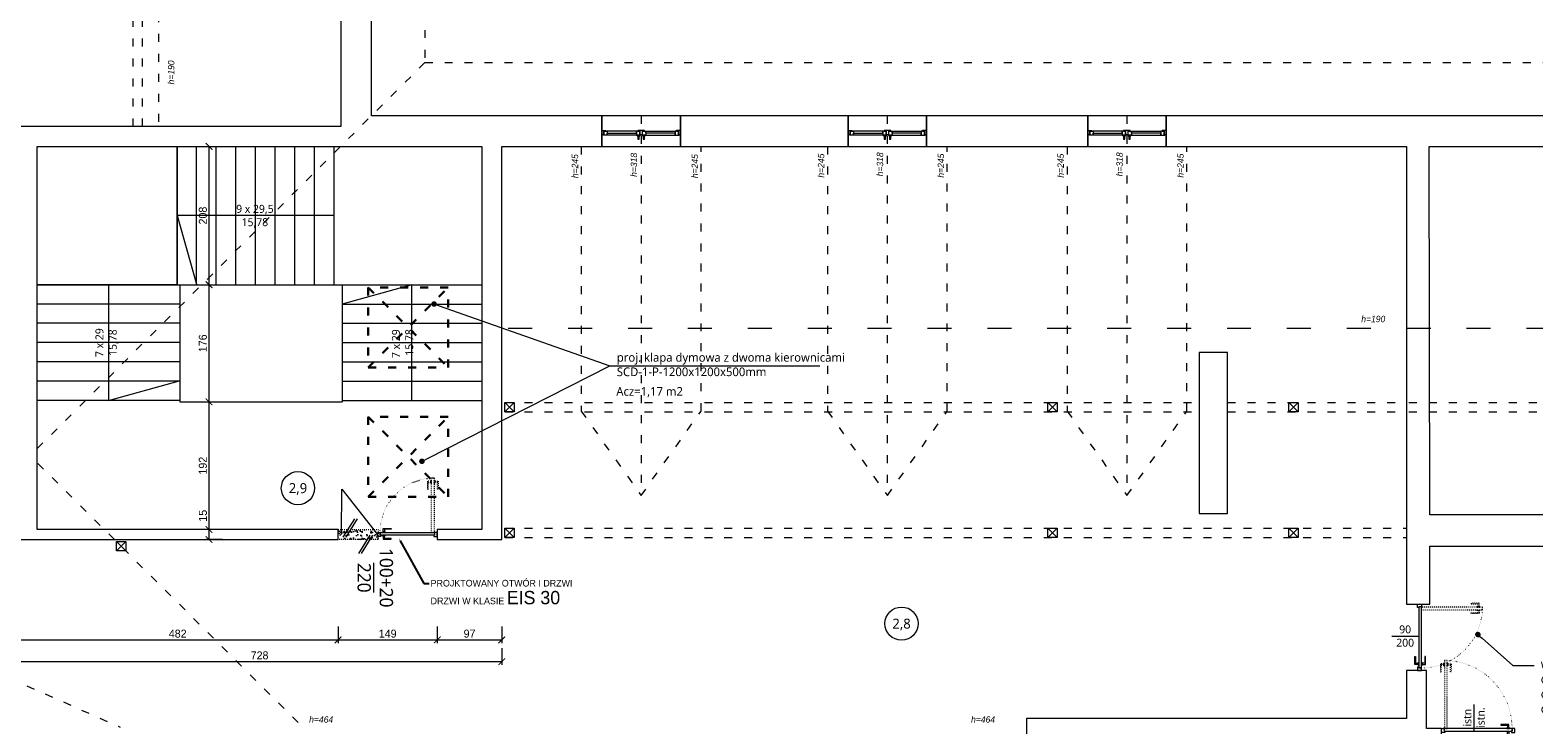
# Model space of a CAD drawing. Header units: millimetres. Extents: x 80301 to 146489, y -78581 to -28273.
# Tile 82 of 135: x 123229 to 125489, y -65210 to -64165. Entities that reach past the tile are written whole.
import ezdxf
from ezdxf import colors
from ezdxf.entities.mleader import LeaderData, LeaderLine
from ezdxf.enums import TextEntityAlignment as Align
from ezdxf.math import Vec2, Vec3

# ---------------------------------------------------------------- set-up
doc = ezdxf.new("R2010")
doc.units = ezdxf.units.MM
doc.linetypes.add('ACAD_ISO03W100', pattern=[30, 12, -18])
doc.linetypes.add('ACAD_ISO07W100', pattern=[3, 0, -3])
doc.layers.get('0').update_dxf_attribs({"lineweight": 0})
doc.layers.add('A-przekrycieram.ART', color=7, linetype='Continuous', lineweight=0, true_color=0xffffff)
doc.layers.add('opis_arch', color=7, linetype='Continuous', lineweight=15, true_color=0x4a783b)
for name, color, linetype, lineweight in [('konstrukcja istn..KF', 252, 'Continuous', 15), ('opis..KF', 250, 'Continuous', 15), ('schody', 250, 'Continuous', 5), ('stolarka_arch', 250, 'Continuous', 5), ('wymiar..KF', 12, 'Continuous', 5), ('zmiany..KF', 240, 'Continuous', 9), ('ściany ist..KF', 61, 'Continuous', 5)]:
    doc.layers.add(name, color=color, linetype=linetype, lineweight=lineweight)
doc.styles.add('ARCH', font='segoeuil.ttf')
doc.styles.add('kamil', font='GOTHIC.TTF')
doc.styles.get("Standard").update_dxf_attribs({"font": 'arial.ttf'})
doc.dimstyles.new('100..KF', dxfattribs={"dimtxt": 12, "dimasz": 10, "dimexe": 5, "dimexo": 5, "dimgap": 3, "dimtad": 1, "dimdec": 1, "dimrnd": 0.5, "dimtxsty": 'kamil', "dimblk": 'ARCHTICK', "dimcen": 0, "dimclrd": 256, "dimclre": 256, "dimclrt": 256, "dimadec": 0, "dimazin": 0, "dimtfac": 1, "dimtdec": 1, "dimtofl": 0, "dimtmove": 0, "dimatfit": 3, "dimfxl": 10, "dimfxlon": 1, "dimlwd": 0, "dimlwe": 0, "dimarcsym": 0})

# ---------------------------------------------------------------- blocks, each defined once
blk = doc.blocks.new('*U1234')
at = {"layer": 'A-przekrycieram.ART'}
h = blk.add_hatch(color=256, dxfattribs=at)
h.dxf.hatch_style = 1
h.paths.add_polyline_path([(0, 4200), (8500, 4200), (8500, 0), (0, 0)])
h.paths.add_polyline_path([(200, 4100), (8400, 4100), (8400, 100), (200, 100)], flags=16)
blk = doc.blocks.new('*U650')
at = {"layer": 'stolarka_arch', "lineweight": 0}
blk.add_lwpolyline([(0, 0), (118, 0), (118, -46), (0, -46)], close=True, dxfattribs=at)
at = {"layer": 'stolarka_arch'}
for points in [[(0, -22), (6, -22), (6, -23), (3, -23), (3, -28), (0, -28)], [(54, -22), (64, -22), (64, -23), (61, -23), (61, -28), (57, -28), (57, -23), (54, -23)], [(118, -22), (112, -22), (112, -23), (115, -23), (115, -28), (118, -28)], [(3, -23), (8, -23), (8, -29), (2, -29), (2, -28), (3, -28)], [(8, -26), (52, -26), (52, -23), (8, -23)], [(8, -26), (52, -26), (52, -29), (8, -29)], [(57, -23), (52, -23), (52, -29), (58, -29), (58, -28), (57, -28)], [(57, -30), (53, -30), (53, -29), (57, -29)], [(56, -35), (54, -35), (54, -30), (56, -30)], [(61, -23), (66, -23), (66, -29), (60, -29), (60, -28), (61, -28)], [(65, -30), (61, -30), (61, -29), (65, -29)], [(64, -35), (62, -35), (62, -30), (64, -30)], [(110, -26), (66, -26), (66, -23), (110, -23)], [(110, -26), (66, -26), (66, -29), (110, -29)], [(115, -23), (110, -23), (110, -29), (116, -29), (116, -28), (115, -28)]]:
    blk.add_lwpolyline(points, close=True, dxfattribs=at)
blk = doc.blocks.new('*U648')
at = {"layer": 'stolarka_arch', "linetype": 'ACAD_ISO03W100', "lineweight": 0, "ltscale": 0.1}
for points in [[(3.5, 97), (-1.5, 97), (-1.5, 85), (-0.5, 85), (-0.5, 95), (3.5, 95)], [(3.5, 98), (3.5, 94), (4.5, 94), (4.5, 98)], [(4.5, 102), (4.5, 0), (8.5, 0), (8.5, 102)], [(9.5, 98), (9.5, 94), (8.5, 94), (8.5, 98)], [(9.5, 97), (14.5, 97), (14.5, 85), (13.5, 85), (13.5, 95), (9.5, 95)]]:
    blk.add_lwpolyline(points, close=True, dxfattribs=at)
at = {"layer": 'stolarka_arch'}
for points in [[(5, -4), (5, -6), (0, -6), (0, 0), (4, 0), (4, -4), (5, -4)], [(106, 0), (4, 0), (4, -4), (106, -4)], [(101, 1), (101, 6), (89, 6), (89, 5), (99, 5), (99, 1)], [(102, 1), (98, 1), (98, 0), (102, 0)], [(105, -4), (105, -6), (110, -6), (110, 0), (106, 0), (106, -4), (105, -4)], [(101, -5), (101, -10), (89, -10), (89, -9), (99, -9), (99, -5)], [(102, -5), (98, -5), (98, -4), (102, -4)]]:
    blk.add_lwpolyline(points, close=True, dxfattribs=at)
blk.add_circle((4, 0.5), 0.5, dxfattribs=at)
at = {"layer": 'stolarka_arch', "linetype": 'ACAD_ISO07W100', "lineweight": 0, "ltscale": 0.5}
blk.add_arc((4, 0), 102, 0, 89.6506, dxfattribs=at)
blk = doc.blocks.new('*U637')
at = {"layer": 'stolarka_arch', "lineweight": 0}
blk.add_lwpolyline([(0, 0), (118, 0), (118, -46), (0, -46)], close=True, dxfattribs=at)
at = {"layer": 'stolarka_arch'}
for points in [[(0, -22), (6, -22), (6, -23), (3, -23), (3, -28), (0, -28)], [(54, -22), (64, -22), (64, -23), (61, -23), (61, -28), (57, -28), (57, -23), (54, -23)], [(118, -22), (112, -22), (112, -23), (115, -23), (115, -28), (118, -28)], [(3, -23), (8, -23), (8, -29), (2, -29), (2, -28), (3, -28)], [(8, -26), (52, -26), (52, -23), (8, -23)], [(8, -26), (52, -26), (52, -29), (8, -29)], [(57, -23), (52, -23), (52, -29), (58, -29), (58, -28), (57, -28)], [(57, -30), (53, -30), (53, -29), (57, -29)], [(56, -35), (54, -35), (54, -30), (56, -30)], [(61, -23), (66, -23), (66, -29), (60, -29), (60, -28), (61, -28)], [(65, -30), (61, -30), (61, -29), (65, -29)], [(64, -35), (62, -35), (62, -30), (64, -30)], [(110, -26), (66, -26), (66, -23), (110, -23)], [(110, -26), (66, -26), (66, -29), (110, -29)], [(115, -23), (110, -23), (110, -29), (116, -29), (116, -28), (115, -28)]]:
    blk.add_lwpolyline(points, close=True, dxfattribs=at)
blk = doc.blocks.new('*U632')
at = {"layer": 'stolarka_arch', "lineweight": 0}
blk.add_lwpolyline([(0, 0), (118, 0), (118, -46), (0, -46)], close=True, dxfattribs=at)
at = {"layer": 'stolarka_arch'}
for points in [[(0, -22), (6, -22), (6, -23), (3, -23), (3, -28), (0, -28)], [(54, -22), (64, -22), (64, -23), (61, -23), (61, -28), (57, -28), (57, -23), (54, -23)], [(118, -22), (112, -22), (112, -23), (115, -23), (115, -28), (118, -28)], [(3, -23), (8, -23), (8, -29), (2, -29), (2, -28), (3, -28)], [(8, -26), (52, -26), (52, -23), (8, -23)], [(8, -26), (52, -26), (52, -29), (8, -29)], [(57, -23), (52, -23), (52, -29), (58, -29), (58, -28), (57, -28)], [(57, -30), (53, -30), (53, -29), (57, -29)], [(56, -35), (54, -35), (54, -30), (56, -30)], [(61, -23), (66, -23), (66, -29), (60, -29), (60, -28), (61, -28)], [(65, -30), (61, -30), (61, -29), (65, -29)], [(64, -35), (62, -35), (62, -30), (64, -30)], [(110, -26), (66, -26), (66, -23), (110, -23)], [(110, -26), (66, -26), (66, -29), (110, -29)], [(115, -23), (110, -23), (110, -29), (116, -29), (116, -28), (115, -28)]]:
    blk.add_lwpolyline(points, close=True, dxfattribs=at)
blk = doc.blocks.new('*U612')
at = {"layer": 'stolarka_arch', "linetype": 'ACAD_ISO03W100', "lineweight": 0, "ltscale": 0.1}
for points in [[(4.5, 92), (4.5, 0), (8.5, 0), (8.5, 92)], [(3.5, 87), (-1.5, 87), (-1.5, 75), (-0.5, 75), (-0.5, 85), (3.5, 85)], [(3.5, 88), (3.5, 84), (4.5, 84), (4.5, 88)], [(9.5, 88), (9.5, 84), (8.5, 84), (8.5, 88)], [(9.5, 87), (14.5, 87), (14.5, 75), (13.5, 75), (13.5, 85), (9.5, 85)]]:
    blk.add_lwpolyline(points, close=True, dxfattribs=at)
at = {"layer": 'stolarka_arch'}
for points in [[(5, -4), (5, -6), (0, -6), (0, 0), (4, 0), (4, -4), (5, -4)], [(96, 0), (4, 0), (4, -4), (96, -4)], [(91, 1), (91, 6), (79, 6), (79, 5), (89, 5), (89, 1)], [(92, 1), (88, 1), (88, 0), (92, 0)], [(95, -4), (95, -6), (100, -6), (100, 0), (96, 0), (96, -4), (95, -4)], [(91, -5), (91, -10), (79, -10), (79, -9), (89, -9), (89, -5)], [(92, -5), (88, -5), (88, -4), (92, -4)]]:
    blk.add_lwpolyline(points, close=True, dxfattribs=at)
blk.add_circle((4, 0.5), 0.5, dxfattribs=at)
at = {"layer": 'stolarka_arch', "linetype": 'ACAD_ISO07W100', "lineweight": 0, "ltscale": 0.5}
blk.add_arc((4, 0), 92, 0, 89.6506, dxfattribs=at)
blk = doc.blocks.new('nr pom')
at = {"layer": 'opis..KF', "lineweight": 20}
blk.add_circle((0, 0), 25, dxfattribs=at)
at = {"layer": 'opis..KF', "style": 'ARCH'}
blk.add_attdef('00', text='', height=15, dxfattribs=at).set_placement((0, 0), align=Align.MIDDLE_CENTER)
blk = doc.blocks.new('*U645')
at = {"layer": 'stolarka_arch', "linetype": 'ACAD_ISO03W100', "lineweight": 0, "ltscale": 0.1}
for points in [[(3.5, 77), (-1.5, 77), (-1.5, 65), (-0.5, 65), (-0.5, 75), (3.5, 75)], [(3.5, 78), (3.5, 74), (4.5, 74), (4.5, 78)], [(4.5, 82), (4.5, 0), (8.5, 0), (8.5, 82)], [(9.5, 78), (9.5, 74), (8.5, 74), (8.5, 78)], [(9.5, 77), (14.5, 77), (14.5, 65), (13.5, 65), (13.5, 75), (9.5, 75)]]:
    blk.add_lwpolyline(points, close=True, dxfattribs=at)
at = {"layer": 'stolarka_arch'}
for points in [[(5, -4), (5, -6), (0, -6), (0, 0), (4, 0), (4, -4), (5, -4)], [(86, 0), (4, 0), (4, -4), (86, -4)], [(81, 1), (81, 6), (69, 6), (69, 5), (79, 5), (79, 1)], [(82, 1), (78, 1), (78, 0), (82, 0)], [(85, -4), (85, -6), (90, -6), (90, 0), (86, 0), (86, -4), (85, -4)], [(81, -5), (81, -10), (69, -10), (69, -9), (79, -9), (79, -5)], [(82, -5), (78, -5), (78, -4), (82, -4)]]:
    blk.add_lwpolyline(points, close=True, dxfattribs=at)
blk.add_circle((4, 0.5), 0.5, dxfattribs=at)
at = {"layer": 'stolarka_arch', "linetype": 'ACAD_ISO07W100', "lineweight": 0, "ltscale": 0.5}
blk.add_arc((4, 0), 82, 0, 89.6506, dxfattribs=at)
blk = doc.blocks.new('_Dot')
at = {"color": 0, "linetype": 'ByBlock', "lineweight": -2}
blk.add_line((-0.5, 0), (-1, 0), dxfattribs=at)
at = {"color": 0, "linetype": 'ByBlock', "const_width": 0.5}
blk.add_lwpolyline([(-0.25, 0, 1), (0.25, 0, 1)], format="xyb", close=True, dxfattribs=at)
blk = doc.blocks.new('opis drzwi')
at = {"layer": 'opis..KF'}
blk.add_line((-20, 0), (20, 0), dxfattribs=at)
at = {"layer": 'opis..KF', "style": 'ARCH', "flags": 12}
for tag, p in [('90', (0, 10)), ('200', (0, -10))]:
    blk.add_attdef(tag, text='', height=12, dxfattribs=at).set_placement(p, align=Align.MIDDLE_CENTER)
blk = doc.blocks.new('_ArchTick')
at = {"color": 0, "linetype": 'ByBlock', "const_width": 0.15}
blk.add_lwpolyline([(-0.5, -0.5), (0.5, 0.5)], dxfattribs=at)
blk = doc.blocks.new('*D1444')
at = {"layer": 'Defpoints', "color": 0, "linetype": 'ByBlock', "transparency": 16777216}
for p in [(123210, -64931), (123691.9, -64931), (123691.9, -65081.9)]:
    blk.add_point(p, dxfattribs=at)
at = {"layer": 'wymiar..KF', "linetype": 'Continuous', "lineweight": 0, "transparency": 16777216}
for p, q in [((123210, -65061.9), (123210, -65086.9)), ((123691.9, -65061.9), (123691.9, -65086.9)), ((123210, -65081.9), (123691.9, -65081.9))]:
    blk.add_line(p, q, dxfattribs=at)
at = {"layer": 'wymiar..KF', "linetype": 'ByBlock', "lineweight": 0, "transparency": 16777216, "xscale": 10, "yscale": 10, "zscale": 10, "rotation": 180}
blk.add_blockref('_ArchTick', (123210, -65081.9), dxfattribs=at)
at = {"layer": 'wymiar..KF', "linetype": 'ByBlock', "lineweight": 0, "transparency": 16777216, "xscale": 10, "yscale": 10, "zscale": 10}
blk.add_blockref('_ArchTick', (123691.9, -65081.9), dxfattribs=at)
at = {"layer": 'wymiar..KF', "linetype": 'ByBlock', "transparency": 16777216, "insert": (123450.9, -65072.6), "char_height": 12, "attachment_point": 5, "style": 'kamil'}
blk.add_mtext('482', dxfattribs=at)
blk = doc.blocks.new('*D1445')
at = {"layer": 'Defpoints', "color": 0, "linetype": 'ByBlock', "transparency": 16777216}
for p in [(123691.9, -64931), (123840.9, -64931), (123840.9, -65081.9)]:
    blk.add_point(p, dxfattribs=at)
at = {"layer": 'wymiar..KF', "linetype": 'Continuous', "lineweight": 0, "transparency": 16777216}
for p, q in [((123691.9, -65061.9), (123691.9, -65086.9)), ((123840.9, -65061.9), (123840.9, -65086.9)), ((123691.9, -65081.9), (123840.9, -65081.9))]:
    blk.add_line(p, q, dxfattribs=at)
at = {"layer": 'wymiar..KF', "linetype": 'ByBlock', "lineweight": 0, "transparency": 16777216, "xscale": 10, "yscale": 10, "zscale": 10, "rotation": 180}
blk.add_blockref('_ArchTick', (123691.9, -65081.9), dxfattribs=at)
at = {"layer": 'wymiar..KF', "linetype": 'ByBlock', "lineweight": 0, "transparency": 16777216, "xscale": 10, "yscale": 10, "zscale": 10}
blk.add_blockref('_ArchTick', (123840.9, -65081.9), dxfattribs=at)
at = {"layer": 'wymiar..KF', "linetype": 'ByBlock', "transparency": 16777216, "insert": (123766.4, -65072.6), "char_height": 12, "attachment_point": 5, "style": 'kamil'}
blk.add_mtext('149', dxfattribs=at)
blk = doc.blocks.new('*D1446')
at = {"layer": 'Defpoints', "color": 0, "linetype": 'ByBlock', "transparency": 16777216}
for p in [(123840.9, -64931), (123937.9, -64931), (123937.9, -65081.9)]:
    blk.add_point(p, dxfattribs=at)
at = {"layer": 'wymiar..KF', "linetype": 'Continuous', "lineweight": 0, "transparency": 16777216}
for p, q in [((123840.9, -65061.9), (123840.9, -65086.9)), ((123937.9, -65061.9), (123937.9, -65086.9)), ((123840.9, -65081.9), (123937.9, -65081.9))]:
    blk.add_line(p, q, dxfattribs=at)
at = {"layer": 'wymiar..KF', "linetype": 'ByBlock', "lineweight": 0, "transparency": 16777216, "xscale": 10, "yscale": 10, "zscale": 10, "rotation": 180}
blk.add_blockref('_ArchTick', (123840.9, -65081.9), dxfattribs=at)
at = {"layer": 'wymiar..KF', "linetype": 'ByBlock', "lineweight": 0, "transparency": 16777216, "xscale": 10, "yscale": 10, "zscale": 10}
blk.add_blockref('_ArchTick', (123937.9, -65081.9), dxfattribs=at)
at = {"layer": 'wymiar..KF', "linetype": 'ByBlock', "transparency": 16777216, "insert": (123889.4, -65072.6), "char_height": 12, "attachment_point": 5, "style": 'kamil'}
blk.add_mtext('97', dxfattribs=at)
blk = doc.blocks.new('*D1447')
at = {"layer": 'Defpoints', "color": 0, "linetype": 'ByBlock', "transparency": 16777216}
for p in [(123210, -64903), (123937.9, -64903), (123937.9, -65114.6)]:
    blk.add_point(p, dxfattribs=at)
at = {"layer": 'wymiar..KF', "linetype": 'Continuous', "lineweight": 0, "transparency": 16777216}
for p, q in [((123210, -65094.6), (123210, -65119.6)), ((123937.9, -65094.6), (123937.9, -65119.6)), ((123210, -65114.6), (123937.9, -65114.6))]:
    blk.add_line(p, q, dxfattribs=at)
at = {"layer": 'wymiar..KF', "linetype": 'ByBlock', "lineweight": 0, "transparency": 16777216, "xscale": 10, "yscale": 10, "zscale": 10, "rotation": 180}
blk.add_blockref('_ArchTick', (123210, -65114.6), dxfattribs=at)
at = {"layer": 'wymiar..KF', "linetype": 'ByBlock', "lineweight": 0, "transparency": 16777216, "xscale": 10, "yscale": 10, "zscale": 10}
blk.add_blockref('_ArchTick', (123937.9, -65114.6), dxfattribs=at)
at = {"layer": 'wymiar..KF', "linetype": 'ByBlock', "transparency": 16777216, "insert": (123573.9, -65105.3), "char_height": 12, "attachment_point": 5, "style": 'kamil'}
blk.add_mtext('728', dxfattribs=at)
blk = doc.blocks.new('*D1448')
at = {"layer": 'Defpoints', "color": 0, "linetype": 'ByBlock', "transparency": 16777216}
for p in [(123498, -64916), (123524.3, -64916), (123524.3, -64931)]:
    blk.add_point(p, dxfattribs=at)
at = {"layer": 'wymiar..KF', "linetype": 'Continuous', "lineweight": 0, "transparency": 16777216}
for p, q in [((123498, -64916), (123498, -64884.6)), ((123518, -64916), (123493, -64916)), ((123498, -64931), (123498, -64916)), ((123518, -64931), (123493, -64931))]:
    blk.add_line(p, q, dxfattribs=at)
at = {"layer": 'wymiar..KF', "linetype": 'ByBlock', "lineweight": 0, "transparency": 16777216, "xscale": 10, "yscale": 10, "zscale": 10}
for p, rotation in [((123498, -64916), 90), ((123498, -64931), 270)]:
    blk.add_blockref('_ArchTick', p, dxfattribs=dict(at, rotation=rotation))
at = {"layer": 'wymiar..KF', "linetype": 'ByBlock', "transparency": 16777216, "insert": (123488.8, -64895.3), "char_height": 12, "attachment_point": 5, "rotation": 90, "style": 'kamil'}
blk.add_mtext('15', dxfattribs=at)
blk = doc.blocks.new('*D1449')
at = {"layer": 'Defpoints', "color": 0, "linetype": 'ByBlock', "transparency": 16777216}
for p in [(123498, -64724), (123498, -64724), (123524.3, -64916)]:
    blk.add_point(p, dxfattribs=at)
at = {"layer": 'wymiar..KF', "linetype": 'Continuous', "lineweight": 0, "transparency": 16777216}
for p, q in [((123498, -64724), (123503, -64724)), ((123498, -64916), (123498, -64724)), ((123518, -64916), (123493, -64916))]:
    blk.add_line(p, q, dxfattribs=at)
at = {"layer": 'wymiar..KF', "linetype": 'ByBlock', "lineweight": 0, "transparency": 16777216, "xscale": 10, "yscale": 10, "zscale": 10}
for p, rotation in [((123498, -64724), 90), ((123498, -64916), 270)]:
    blk.add_blockref('_ArchTick', p, dxfattribs=dict(at, rotation=rotation))
at = {"layer": 'wymiar..KF', "linetype": 'ByBlock', "transparency": 16777216, "insert": (123488.7, -64820), "char_height": 12, "attachment_point": 5, "rotation": 90, "style": 'kamil'}
blk.add_mtext('192', dxfattribs=at)
blk = doc.blocks.new('*D1450')
at = {"layer": 'Defpoints', "color": 0, "linetype": 'ByBlock', "transparency": 16777216}
for p in [(123498, -64548), (123498, -64548), (123498, -64724)]:
    blk.add_point(p, dxfattribs=at)
at = {"layer": 'wymiar..KF', "linetype": 'Continuous', "lineweight": 0, "transparency": 16777216}
for p, q in [((123498, -64548), (123503, -64548)), ((123498, -64724), (123498, -64548)), ((123498, -64724), (123503, -64724))]:
    blk.add_line(p, q, dxfattribs=at)
at = {"layer": 'wymiar..KF', "linetype": 'ByBlock', "lineweight": 0, "transparency": 16777216, "xscale": 10, "yscale": 10, "zscale": 10}
for p, rotation in [((123498, -64548), 90), ((123498, -64724), 270)]:
    blk.add_blockref('_ArchTick', p, dxfattribs=dict(at, rotation=rotation))
at = {"layer": 'wymiar..KF', "linetype": 'ByBlock', "transparency": 16777216, "insert": (123488.7, -64636), "char_height": 12, "attachment_point": 5, "rotation": 90, "style": 'kamil'}
blk.add_mtext('176', dxfattribs=at)
blk = doc.blocks.new('*D1451')
at = {"layer": 'Defpoints', "color": 0, "linetype": 'ByBlock', "transparency": 16777216}
for p in [(123498, -64340), (123498, -64340), (123498, -64548)]:
    blk.add_point(p, dxfattribs=at)
at = {"layer": 'wymiar..KF', "linetype": 'Continuous', "lineweight": 0, "transparency": 16777216}
for p, q in [((123498, -64340), (123503, -64340)), ((123498, -64548), (123498, -64340)), ((123498, -64548), (123503, -64548))]:
    blk.add_line(p, q, dxfattribs=at)
at = {"layer": 'wymiar..KF', "linetype": 'ByBlock', "lineweight": 0, "transparency": 16777216, "xscale": 10, "yscale": 10, "zscale": 10}
for p, rotation in [((123498, -64340), 90), ((123498, -64548), 270)]:
    blk.add_blockref('_ArchTick', p, dxfattribs=dict(at, rotation=rotation))
at = {"layer": 'wymiar..KF', "linetype": 'ByBlock', "transparency": 16777216, "insert": (123488.7, -64444), "char_height": 12, "attachment_point": 5, "rotation": 90, "style": 'kamil'}
blk.add_mtext('208', dxfattribs=at)

msp = doc.modelspace()

# ---------------------------------------------------------------- hatches: boundary and pattern name
at = {"layer": 'zmiany..KF', "linetype": 'ACAD_ISO03W100', "lineweight": 0, "ltscale": 0.1}
h = msp.add_hatch(dxfattribs=at)
h.set_pattern_fill('AR-SAND', color=256, scale=0.2)
h.paths.add_polyline_path([(123751.86, -64930.99), (123691.86, -64930.99), (123691.86, -64915.99), (123751.86, -64915.99)])

# ---------------------------------------------------------------- linework, layer by layer
at = {"linetype": 'ACAD_ISO03W100'}
for p, q in [((123383.99, -64309.99), (123383.99, -63364.23)), ((123397.99, -64309.99), (123397.99, -63364.23)), ((123822.21, -64213.99), (123229.16, -64804.93)), ((124147.19, -64293.99), (124147.19, -64865.03)), ((124516.95, -64293.99), (124516.95, -64864.86)), ((124876.95, -64293.99), (124876.95, -64864.86)), ((123942.21, -64724.99), (124985.86, -64724.99)), ((125028.36, -64724.99), (125297.36, -64724.99)), ((125300.94, -64724.99), (127687.9, -64724.99)), ((123942.21, -64738.99), (124985.86, -64738.99)), ((125028.36, -64738.99), (125297.36, -64738.99)), ((125300.94, -64738.99), (127687.9, -64738.99)), ((123631.96, -65206.3), (123229.16, -64804.93)), ((123942.21, -64913.99), (125297.36, -64913.99)), ((123942.21, -64927.99), (125297.36, -64927.99)), ((122840.3, -64980.78), (123364.3, -65212.99))]:
    msp.add_line(p, q, dxfattribs=at)
at = {"linetype": 'ACAD_ISO03W100', "lineweight": 30}
for p, q in [((123737.32, -64672.2), (123857.32, -64552.18)), ((123737.32, -64552.18), (123857.32, -64672.2)), ((123737.32, -64866.63), (123857.32, -64746.61)), ((123737.32, -64746.61), (123857.32, -64866.63))]:
    msp.add_line(p, q, dxfattribs=at)
at = {"linetype": 'ACAD_ISO03W100'}
for points in [[(124497.43, -66198.99), (122868.44, -66199.05), (122636.02, -65948.78), (122636.02, -65414.99), (122716.02, -65414.99), (122716.02, -64997.99), (122636.02, -64997.99), (122636.02, -62604.99), (123822.02, -62604.99), (123822.02, -64213.99), (127084.9, -64213.99), (127084.9, -62604.99)], [(123822.02, -62604.99), (123822.02, -64213.99), (127084.9, -64213.99), (127084.9, -62684.99)], [(123421.96, -62730.99), (123421.96, -64309.99)], [(124057.19, -64339.99), (124057.19, -64738.01), (124147.19, -64864.9), (124237.19, -64738.01), (124237.19, -64339.99)], [(124427.19, -64339.99), (124427.19, -64738.01), (124517.19, -64864.9), (124607.19, -64738.01), (124607.19, -64339.99)], [(124787.19, -64339.99), (124787.19, -64738), (124877.19, -64864.9), (124967.19, -64738), (124967.19, -64339.99)]]:
    msp.add_lwpolyline(points, dxfattribs=at)
at = {"linetype": 'ACAD_ISO03W100', "lineweight": 30}
for points in [[(123737.32, -64672.18), (123857.32, -64672.18), (123857.32, -64552.18), (123737.32, -64552.18)], [(123737.32, -64866.61), (123857.32, -64866.61), (123857.32, -64746.61), (123737.32, -64746.61)]]:
    msp.add_lwpolyline(points, close=True, dxfattribs=at)
at = {"linetype": 'ACAD_ISO03W100', "ltscale": 3}
msp.add_lwpolyline([(126953.55, -64613.99), (123937.86, -64613.99)], dxfattribs=at)
at = {"layer": 'konstrukcja istn..KF'}
for p, q in [((123942.21, -64724.99), (123956.21, -64738.99)), ((123942.21, -64738.99), (123956.21, -64724.99)), ((124758.27, -64724.99), (124772.27, -64738.99)), ((124758.27, -64738.99), (124772.27, -64724.99)), ((125120.36, -64724.99), (125134.36, -64738.99)), ((125120.36, -64738.99), (125134.36, -64724.99)), ((123942.21, -64913.99), (123956.21, -64927.99)), ((123942.21, -64927.99), (123956.21, -64913.99)), ((124758.27, -64913.99), (124772.27, -64927.99)), ((124758.27, -64927.99), (124772.27, -64913.99)), ((125120.36, -64913.99), (125134.36, -64927.99)), ((125120.36, -64927.99), (125134.36, -64913.99)), ((123358.71, -64934), (123372.71, -64948)), ((123358.71, -64948), (123372.71, -64934))]:
    msp.add_line(p, q, dxfattribs=at)
at = {"layer": 'konstrukcja istn..KF', "color": 18, "true_color": 0x000000}
for points in [[(123942.21, -64724.99), (123956.21, -64724.99), (123956.21, -64738.99), (123942.21, -64738.99), (123942.21, -64724.99)], [(124758.27, -64724.99), (124772.27, -64724.99), (124772.27, -64738.99), (124758.27, -64738.99), (124758.27, -64724.99)], [(125120.36, -64724.99), (125134.36, -64724.99), (125134.36, -64738.99), (125120.36, -64738.99), (125120.36, -64724.99)], [(123942.21, -64913.99), (123956.21, -64913.99), (123956.21, -64927.99), (123942.21, -64927.99), (123942.21, -64913.99)], [(124758.27, -64913.99), (124772.27, -64913.99), (124772.27, -64927.99), (124758.27, -64927.99), (124758.27, -64913.99)], [(125120.36, -64913.99), (125134.36, -64913.99), (125134.36, -64927.99), (125120.36, -64927.99), (125120.36, -64913.99)], [(123358.71, -64934), (123372.71, -64934), (123372.71, -64948), (123358.71, -64948), (123358.71, -64934)]]:
    msp.add_lwpolyline(points, dxfattribs=at)
at = {"layer": 'schody', "lineweight": 9}
for p, q in [((123453.86, -64547.99), (123697.86, -64547.99)), ((123697.86, -64547.99), (123697.86, -64723.99)), ((123453.86, -64723.99), (123697.86, -64723.99))]:
    msp.add_line(p, q, dxfattribs=at)
for points in [[(123239.86, -64339.99), (123449.86, -64339.99), (123449.86, -64547.99), (123239.86, -64547.99), (123239.86, -64339.99)], [(123449.86, -64547.99), (123449.86, -64339.99)], [(123479.36, -64547.99), (123479.36, -64339.99)], [(123508.86, -64547.99), (123508.86, -64339.99)], [(123538.36, -64547.99), (123538.36, -64339.99)], [(123567.86, -64547.99), (123567.86, -64339.99)], [(123597.36, -64547.99), (123597.36, -64339.99)], [(123626.86, -64547.99), (123626.86, -64339.99)], [(123656.36, -64547.99), (123656.36, -64339.99)], [(123685.86, -64547.99), (123685.86, -64339.99)], [(123239.86, -64547.99), (123453.86, -64547.99), (123453.86, -64723.99)], [(123697.86, -64547.99), (123907.86, -64547.99)], [(123453.86, -64576.99), (123239.86, -64576.99)], [(123697.86, -64576.99), (123907.86, -64576.99)], [(123453.86, -64605.99), (123239.86, -64605.99)], [(123697.86, -64605.99), (123907.86, -64605.99)], [(123453.86, -64634.99), (123239.86, -64634.99)], [(123697.86, -64634.99), (123907.86, -64634.99)], [(123453.86, -64663.99), (123239.86, -64663.99)], [(123697.86, -64663.99), (123907.86, -64663.99)], [(123453.86, -64692.99), (123239.86, -64692.99)], [(123697.86, -64692.99), (123907.86, -64692.99)], [(123453.86, -64721.99), (123239.86, -64721.99)], [(123697.86, -64721.99), (123907.86, -64721.99)]]:
    msp.add_lwpolyline(points, dxfattribs=at)
at = {"layer": 'schody'}
for points in [[(123685.86, -64443.99), (123449.86, -64443.99), (123479.36, -64546.99)], [(123346.86, -64547.99), (123346.86, -64721.99), (123451.36, -64692.99)], [(123802.86, -64721.99), (123802.86, -64547.99), (123697.86, -64576.99)]]:
    msp.add_lwpolyline(points, dxfattribs=at)
at = {"layer": 'stolarka_arch'}
for p, q in [((123697.14, -64923.49), (123697.3, -64855.14)), ((123697.3, -64855.14), (123750.86, -64923.49))]:
    msp.add_line(p, q, dxfattribs=at)
at = {"layer": 'zmiany..KF', "linetype": 'ByBlock'}
for p, q in [((123716.33, -64900.06), (123699.25, -64927.49)), ((123720.39, -64900.06), (123703.31, -64927.49)), ((123739.44, -64924.57), (123722.35, -64952)), ((123743.5, -64924.57), (123726.41, -64952))]:
    msp.add_line(p, q, dxfattribs=at)
at = {"layer": 'zmiany..KF', "linetype": 'ACAD_ISO03W100', "lineweight": 0, "ltscale": 0.1}
msp.add_lwpolyline([(123751.86, -64930.99), (123691.86, -64930.99), (123691.86, -64915.99), (123751.86, -64915.99)], close=True, dxfattribs=at)
at = {"layer": 'ściany ist..KF', "linetype": 'ByBlock'}
for points in [[(123742.02, -63929.23), (123696.02, -63929.23), (123696.02, -64309.99), (123167.96, -64309.99), (123167.96, -64349.99), (123209.96, -64349.99), (123209.96, -64930.99), (123691.86, -64930.99), (123691.86, -64915.99), (123239.86, -64915.99), (123239.86, -64339.99), (123907.86, -64339.99), (123907.86, -64915.99), (123840.86, -64915.99), (123840.86, -64930.99), (123937.86, -64930.99), (123937.86, -64339.99), (124088.19, -64339.99), (124088.19, -64339.99), (124088.19, -64293.99), (123742.02, -64293.99), (123742.02, -63929.23)], [(124936.19, -64293.99), (124936.19, -64339.99), (125297.36, -64339.99), (125297.36, -65028), (125332.36, -65028), (125332.36, -64940.99), (125841.53, -64940.99), (125841.53, -64893.99), (125332.36, -64893.99), (125331.36, -64339.99), (125563.43, -64339.99), (125563.43, -64293.99), (124936.19, -64293.99)], [(125297.36, -65128), (125297.36, -65200), (124726.36, -65200), (124726.36, -66073), (124666.19, -66073), (124666.19, -66119.77), (124908.19, -66119.57), (124908.19, -66073.57), (124756.36, -66073), (124756.36, -65230), (125349.9, -65230), (125349.86, -65215), (125327.36, -65215), (125327.36, -65128), (125297.36, -65128)]]:
    msp.add_lwpolyline(points, dxfattribs=at)
for points in [[(124206.19, -64339.99), (124458.19, -64339.99), (124458.19, -64293.99), (124206.19, -64293.99)], [(124576.19, -64339.99), (124818.19, -64339.99), (124818.19, -64293.99), (124576.19, -64293.99)], [(124985.86, -64891.99), (125028.36, -64891.99), (125028.36, -64649.99), (124985.86, -64649.99)]]:
    msp.add_lwpolyline(points, close=True, dxfattribs=at)

# ---------------------------------------------------------------- block references
msp.add_blockref('*U1234', (122274.45, -66535.84))
at = {"layer": 'opis..KF', "color": 30}
for p, values in [((123631.6, -64853.77), {'00': '2,9'}), ((124538.49, -65057.51), {'00': '2,8'})]:
    msp.add_blockref('nr pom', p, dxfattribs=at).add_auto_attribs(values)
at = {"layer": 'opis_arch'}
ref = msp.add_blockref('opis drzwi', (125295.22, -65076.15), dxfattribs=at)
ref.add_attrib('90', '90', dxfattribs={"layer": 'opis..KF', "height": 12, "style": 'ARCH'}).set_placement((125295.22, -65066.15), align=Align.MIDDLE_CENTER)
ref.add_attrib('200', '200', dxfattribs={"layer": 'opis..KF', "height": 12, "style": 'ARCH'}).set_placement((125295.22, -65086.15), align=Align.MIDDLE_CENTER)
ref = msp.add_blockref('opis drzwi', (125398.66, -65198.89), dxfattribs=dict(at, rotation=90))
ref.add_attrib('90', 'istn', dxfattribs={"layer": 'opis..KF', "height": 12, "rotation": 90, "style": 'ARCH'}).set_placement((125388.66, -65198.89), align=Align.MIDDLE_CENTER)
ref.add_attrib('200', 'istn.', dxfattribs={"layer": 'opis..KF', "height": 12, "rotation": 90, "style": 'ARCH'}).set_placement((125408.66, -65198.89), align=Align.MIDDLE_CENTER)
at = {"layer": 'stolarka_arch', "xscale": -1}
for name, p in [('*U650', (124206.19, -64293.99)), ('*U632', (124576.19, -64293.99)), ('*U637', (124936.19, -64293.99)), ('*U645', (123840.86, -64920.49))]:
    msp.add_blockref(name, p, dxfattribs=at)
at = {"layer": 'stolarka_arch', "rotation": 270}
msp.add_blockref('*U612', (125319.63, -65028), dxfattribs=at)
at = {"layer": 'stolarka_arch'}
msp.add_blockref('*U648', (125349.86, -65215), dxfattribs=at)

# ---------------------------------------------------------------- texts
at = {"layer": 'opis..KF', "attachment_point": 5, "rotation": 90, "style": 'ARCH'}
for s, width, insert, char_height in [('{\\fCentury Gothic|b0|i1|c238|p34;h=190}', 156.7001, (123441.08, -64228.78), 9.6), ('{\\fCentury Gothic|b0|i1|c238|p34;h=245}', 156.7001, (124047.88, -64369.7), 9.6), ('{\\fCentury Gothic|b0|i1|c238|p34;h=318}', 156.7001, (124136.38, -64367.72), 9.6), ('{\\fCentury Gothic|b0|i1|c238|p34;h=245}', 156.7001, (124227.88, -64369.7), 9.6), ('{\\fCentury Gothic|b0|i1|c238|p34;h=245}', 156.7001, (124417.64, -64368.94), 9.6), ('{\\fCentury Gothic|b0|i1|c238|p34;h=318}', 156.7001, (124506.14, -64366.96), 9.6), ('{\\fCentury Gothic|b0|i1|c238|p34;h=245}', 156.7001, (124597.64, -64368.94), 9.6), ('{\\fCentury Gothic|b0|i1|c238|p34;h=245}', 156.7001, (124777.64, -64368.94), 9.6), ('{\\fCentury Gothic|b0|i1|c238|p34;h=318}', 156.7001, (124866.14, -64366.96), 9.6), ('{\\fCentury Gothic|b0|i1|c238|p34;h=245}', 156.7001, (124957.64, -64368.94), 9.6), ('7 x 29\\P15,78', 61.8349, (123344.35, -64634.99), 12), ('7 x 29\\P 15,78', 61.8349, (123789.85, -64636.62), 12)]:
    msp.add_mtext_dynamic_manual_height_columns(s, width=width, gutter_width=70, heights=[0], dxfattribs=dict(at, insert=insert, char_height=char_height))
at = {"layer": 'opis..KF', "attachment_point": 5, "style": 'ARCH'}
for s, width, insert, char_height in [('9 x 29,5 15,78', 64.144, (123566.85, -64444.99), 12), ('{\\fCentury Gothic|b0|i1|c238|p34;h=190}', 156.7001, (125247.29, -64599.58), 9.6), ('{\\fCentury Gothic|b0|i1|c238|p34;h=464}', 156.7001, (123666.47, -65201.65), 9.6), ('{\\fCentury Gothic|b0|i1|c238|p34;h=464}', 156.7001, (124661, -65201.65), 9.6)]:
    msp.add_mtext_dynamic_manual_height_columns(s, width=width, gutter_width=70, heights=[0], dxfattribs=dict(at, insert=insert, char_height=char_height))
at = {"layer": 'opis..KF', "lineweight": 9, "char_height": 13, "attachment_point": 1, "style": 'ARCH'}
for s, width, insert in [('\\A1;proj. klapa dymowa z dwoma kierownicami\\PSCD-1-P-1200x1200x500mm', 15251.2222, (124110.68, -64650.71)), ('\\A1;Acz=1,17 m2', 12157.9021, (124109.89, -64701.85))]:
    msp.add_mtext_dynamic_manual_height_columns(s, width=width, gutter_width=1, heights=[0], dxfattribs=dict(at, insert=insert))
at = {"layer": 'opis_arch', "insert": (123747.64, -64988.47), "char_height": 20, "width": 398.9172, "attachment_point": 5, "rotation": 270, "style": 'ARCH'}
msp.add_mtext('\\A1;100+20\\P{\\O220}', dxfattribs=at)

# ---------------------------------------------------------------- dimensions: what is measured, and where the dimension line sits
at = {"layer": 'wymiar..KF', "linetype": 'ByBlock'}
for base, p1, p2, override, picture, middle in [((123497.99, -64339.99), (123497.99, -64547.99), (123497.99, -64339.99), {"dimtmove": 1, "dimfxl": 20}, '*D1451', (123488.68, -64443.99)), ((123497.99, -64547.99), (123497.99, -64723.99), (123497.99, -64547.99), {"dimtmove": 1, "dimfxl": 20}, '*D1450', (123488.68, -64635.99)), ((123497.99, -64723.99), (123524.32, -64915.99), (123497.99, -64723.99), {"dimtmove": 1, "dimfxl": 20}, '*D1449', (123488.68, -64819.99)), ((123497.99, -64915.99), (123524.32, -64930.99), (123524.32, -64915.99), {"dimfxl": 20}, '*D1448', (123488.84, -64895.29))]:
    dim = msp.add_linear_dim(base=base, p1=p1, p2=p2, angle=90, dimstyle='100..KF', override=override, dxfattribs=at)
    dim.commit()
    dim.dimension.update_dxf_attribs({"geometry": picture, "text_midpoint": middle})
for base, p1, p2, override, picture, middle in [((123937.86, -65114.58), (123209.96, -64903.02), (123937.86, -64903.02), {"dimfxl": 20}, '*D1447', (123573.91, -65105.28)), ((123691.86, -65081.89), (123209.96, -64930.99), (123691.86, -64930.99), {"dimfxl": 20}, '*D1444', (123450.91, -65072.59)), ((123840.86, -65081.89), (123691.86, -64930.99), (123840.86, -64930.99), {"dimtmove": 1, "dimfxl": 20}, '*D1445', (123766.36, -65072.59)), ((123937.86, -65081.89), (123840.86, -64930.99), (123937.86, -64930.99), {"dimtmove": 1, "dimfxl": 20}, '*D1446', (123889.36, -65072.59))]:
    dim = msp.add_linear_dim(base=base, p1=p1, p2=p2, dimstyle='100..KF', override=override, dxfattribs=at)
    dim.commit()
    dim.dimension.update_dxf_attribs({"geometry": picture, "text_midpoint": middle})

# ---------------------------------------------------------------- leaders
ml = msp.add_multileader_mtext('Standard')
ml.set_content('{\\fCentury Gothic|b0|i0|c238|p34;PROJKTOWANY OTWÓR I DRZWI \\PDRZWI W KLASIE \\H2x;EIS 30}', color=256)
ml.set_leader_properties()
ml.build(insert=Vec2(0, 0))
ctx = ml.context
ctx.base_point, ctx.char_height, ctx.plane_origin = Vec3(123828.87, -64996.93), 10, Vec3(124149.97, -64913.1)
notes = []
notes.append((ctx, [(1, (1, 1, 0), (123820.87, -64996.93), (1, 0), 8, [(0, [(123783.36, -64929.48)], 0, [])])]))
ctx.mtext.insert, ctx.mtext.width, ctx.mtext.flow_direction = Vec3(123830.87, -64991.68), 257.6122, 5
at = {"layer": 'opis..KF', "lineweight": 9}
ml = msp.add_multileader_mtext('Standard', dxfattribs=at)
ml.set_content(' ', color=256, style='ARCH')
ml.set_leader_properties(color=256, linetype='ByLayer', lineweight=-1)
ml.set_arrow_properties(name='DOT')
ml.build(insert=Vec2(0, 0))
ml.multileader.update_dxf_attribs({"dogleg_length": 31.74, "arrow_head_size": 8.39})
ctx = ml.context
ctx.base_point, ctx.char_height, ctx.arrow_head_size, ctx.landing_gap_size, ctx.plane_origin = Vec3(124415.64, -64669.83), 13.42, 8.39, 10.06, Vec3(123200.57, -64852.48)
notes.append((ctx, [(1, (1, 1, 0), (124099.99, -64669.83), (1, 0), 315.65, [(0, [(123836.08, -64576.99)], 0, [])])]))
ctx.mtext.insert, ctx.mtext.width, ctx.mtext.flow_direction = Vec3(124425.71, -64663.12), 152.5547, 5
ml = msp.add_multileader_mtext('Standard', dxfattribs=at)
ml.set_content(' ', color=256, style='ARCH')
ml.set_leader_properties(color=256, linetype='ByLayer', lineweight=-1)
ml.set_arrow_properties(name='DOT')
ml.build(insert=Vec2(0, 0))
ml.multileader.update_dxf_attribs({"dogleg_length": 31.74, "arrow_head_size": 8.39})
ctx = ml.context
ctx.base_point, ctx.char_height, ctx.arrow_head_size, ctx.landing_gap_size, ctx.plane_origin = Vec3(124415.64, -64669.83), 13.42, 8.39, 10.06, Vec3(123200.57, -64886.6)
notes.append((ctx, [(1, (1, 1, 0), (124099.99, -64669.83), (1, 0), 315.65, [(0, [(123817.88, -64813.44)], 0, [])])]))
ctx.mtext.insert, ctx.mtext.width, ctx.mtext.flow_direction = Vec3(124425.71, -64663.12), 152.5547, 5
ml = msp.add_multileader_mtext('Standard', dxfattribs=at)
ml.set_content('wymiana drzwi na drzwi w odporności ogniowej EI 30', color=256, style='ARCH')
ml.set_leader_properties(color=256, linetype='ByLayer', lineweight=-1)
ml.set_arrow_properties(name='DOT')
ml.build(insert=Vec2(0, 0))
ml.multileader.update_dxf_attribs({"dogleg_length": 31.74, "arrow_head_size": 8.39})
ctx = ml.context
ctx.base_point, ctx.char_height, ctx.arrow_head_size, ctx.landing_gap_size, ctx.plane_origin = Vec3(125488.88, -65120.35), 13.4164, 8.39, 10.06, Vec3(124802.35, -65183.93)
notes.append((ctx, [(1, (1, 1, 0), (125457.14, -65120.35), (1, 0), 31.74, [(0, [(125404.5, -65073.93)], 0, [])])]))
ctx.mtext.insert, ctx.mtext.width, ctx.mtext.flow_direction = Vec3(125498.94, -65111.39), 156.2211, 5
for ctx, leaders in notes:
    for number, flags, end, landing, length, lines in leaders:
        leader = LeaderData()
        leader.index, (leader.has_last_leader_line, leader.has_dogleg_vector, leader.attachment_direction) = number, flags
        leader.last_leader_point, leader.dogleg_vector, leader.dogleg_length = Vec3(end), Vec3(landing), length
        for number, points, colour, breaks in lines:
            line = LeaderLine()
            line.index, line.vertices, line.color, line.breaks = number, Vec3.list(points), colors.encode_raw_color(colour), breaks
            leader.lines.append(line)
        ctx.leaders.append(leader)

doc.saveas('drawing.dxf')
